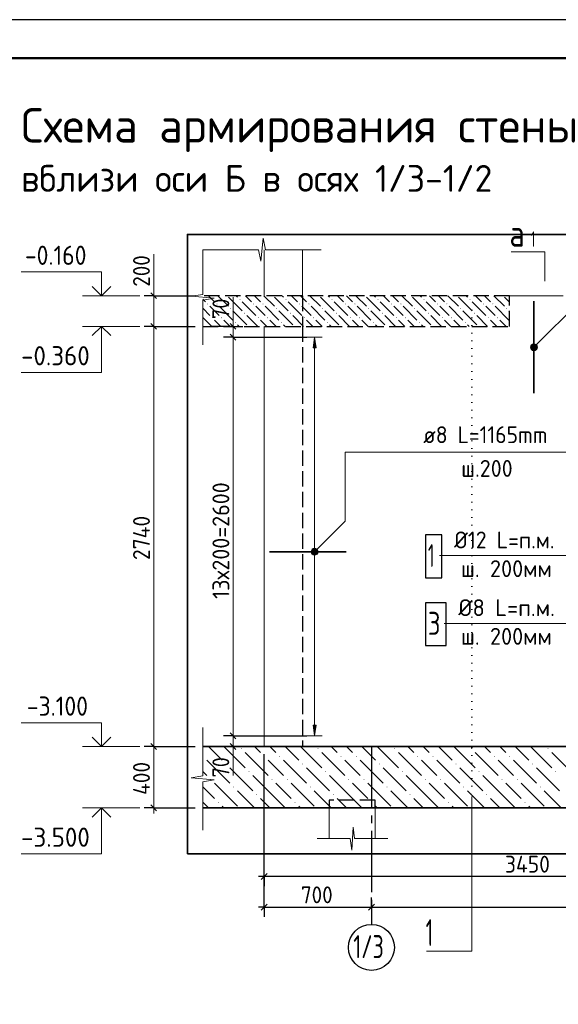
# Model space of a CAD drawing. Header units: millimetres. Extents: x 0 to 42000, y 0 to 29700.
# Tile 11 of 13: x 15048 to 22075, y 16857 to 29700. Entities that reach past the tile are written whole.
import ezdxf

# ---------------------------------------------------------------- set-up
doc = ezdxf.new("R2010")
doc.units = ezdxf.units.MM
for name, pattern in [('______2', [270, 200, -70]), ('______5', [1100, 800, -100, 100, -100]), ('______9', [100, 0, -100])]:
    doc.linetypes.add(name, pattern=pattern)
for name, color, linetype, lineweight in [('Standard', 7, 'Continuous', 25), ('Высотные отметки', 7, 'Continuous', 25), ('ЖБ Перекрытие верхний уровень', 7, '______2', 25), ('ЖБ Плита Фундамента верхний уровень', 7, 'Continuous', 35), ('Заголовок чертежа', 7, 'Continuous', 25), ('Позиционная метка линия выноска', 7, 'Continuous', 13), ('Позиционная метка номер позиции', 7, 'Continuous', 13), ('Примечания', 7, 'Continuous', 13), ('Размерная линия_ общее', 7, 'Continuous', 13), ('Сечения символ', 7, 'Continuous', 25), ('Стена обрамление П-обр.', 7, 'Continuous', 35)]:
    doc.layers.add(name, color=color, linetype=linetype, lineweight=lineweight)
doc.layers.add('Оси', color=7, linetype='______5')
doc.layers.add('Размерная выноска', color=7, linetype='Continuous')
doc.styles.add('ISOCPEUR', font='txt')

msp = doc.modelspace()

# ---------------------------------------------------------------- hatches: boundary and pattern name
at = {"layer": 'ЖБ Перекрытие верхний уровень', "linetype": 'Continuous', "lineweight": 18, "transparency": 33554687}
for points in [[(17495, 25992), (17501, 25999), (17508, 25992), (17501, 25986)], [(17615, 25992), (17621, 25999), (17628, 25992), (17621, 25986)], [(17915, 26052), (17921, 26059), (17928, 26052), (17921, 26046)], [(18095, 25992), (18101, 25999), (18108, 25992), (18101, 25986)], [(18215, 25992), (18221, 25999), (18228, 25992), (18221, 25986)], [(18515, 26052), (18521, 26059), (18528, 26052), (18521, 26046)], [(18695, 25992), (18701, 25999), (18708, 25992), (18701, 25986)], [(18815, 25992), (18821, 25999), (18828, 25992), (18821, 25986)], [(19115, 26052), (19121, 26059), (19128, 26052), (19121, 26046)], [(19295, 25992), (19301, 25999), (19308, 25992), (19301, 25986)], [(19415, 25992), (19421, 25999), (19428, 25992), (19421, 25986)], [(19715, 26052), (19721, 26059), (19728, 26052), (19721, 26046)], [(19895, 25992), (19901, 25999), (19908, 25992), (19901, 25986)], [(20015, 25992), (20021, 25999), (20028, 25992), (20021, 25986)], [(20315, 26052), (20321, 26059), (20328, 26052), (20321, 26046)], [(20495, 25992), (20501, 25999), (20508, 25992), (20501, 25986)], [(20615, 25992), (20621, 25999), (20628, 25992), (20621, 25986)], [(20915, 26052), (20921, 26059), (20928, 26052), (20921, 26046)], [(21095, 25992), (21101, 25999), (21108, 25992), (21101, 25986)], [(21215, 25992), (21221, 25999), (21228, 25992), (21221, 25986)], [(17555, 25812), (17561, 25819), (17568, 25812), (17561, 25806)], [(17675, 25812), (17681, 25819), (17688, 25812), (17681, 25806)], [(17795, 25932), (17801, 25939), (17808, 25932), (17801, 25926)], [(17975, 25872), (17981, 25879), (17988, 25872), (17981, 25866)], [(18155, 25812), (18161, 25819), (18168, 25812), (18161, 25806)], [(18275, 25812), (18281, 25819), (18288, 25812), (18281, 25806)], [(18395, 25932), (18401, 25939), (18408, 25932), (18401, 25926)], [(18575, 25872), (18581, 25879), (18588, 25872), (18581, 25866)], [(18755, 25812), (18761, 25819), (18768, 25812), (18761, 25806)], [(18875, 25812), (18881, 25819), (18888, 25812), (18881, 25806)], [(18995, 25932), (19001, 25939), (19008, 25932), (19001, 25926)], [(19175, 25872), (19181, 25879), (19188, 25872), (19181, 25866)], [(19355, 25812), (19361, 25819), (19368, 25812), (19361, 25806)], [(19475, 25812), (19481, 25819), (19488, 25812), (19481, 25806)], [(19595, 25932), (19601, 25939), (19608, 25932), (19601, 25926)], [(19775, 25872), (19781, 25879), (19788, 25872), (19781, 25866)], [(19955, 25812), (19961, 25819), (19968, 25812), (19961, 25806)], [(20075, 25812), (20081, 25819), (20088, 25812), (20081, 25806)], [(20195, 25932), (20201, 25939), (20208, 25932), (20201, 25926)], [(20375, 25872), (20381, 25879), (20388, 25872), (20381, 25866)], [(20555, 25812), (20561, 25819), (20568, 25812), (20561, 25806)], [(20675, 25812), (20681, 25819), (20688, 25812), (20681, 25806)], [(20795, 25932), (20801, 25939), (20808, 25932), (20801, 25926)], [(20975, 25872), (20981, 25879), (20988, 25872), (20981, 25866)], [(21155, 25812), (21161, 25819), (21168, 25812), (21161, 25806)], [(21275, 25812), (21281, 25819), (21288, 25812), (21281, 25806)], [(21395, 25932), (21401, 25939), (21408, 25932), (21401, 25926)], [(17855, 25752), (17861, 25759), (17868, 25752), (17861, 25746)], [(18455, 25752), (18461, 25759), (18468, 25752), (18461, 25746)], [(19055, 25752), (19061, 25759), (19068, 25752), (19061, 25746)], [(19655, 25752), (19661, 25759), (19668, 25752), (19661, 25746)], [(20255, 25752), (20261, 25759), (20268, 25752), (20261, 25746)], [(20855, 25752), (20861, 25759), (20868, 25752), (20861, 25746)]]:
    msp.add_hatch(color=7, dxfattribs=at).paths.add_polyline_path(points, flags=16)
at = {"layer": 'ЖБ Плита Фундамента верхний уровень', "linetype": 'Continuous', "lineweight": 18, "transparency": 33554687}
for points in [[(17935, 20192), (17941, 20199), (17948, 20192), (17941, 20186)], [(18935, 20192), (18941, 20199), (18948, 20192), (18941, 20186)], [(19935, 20192), (19941, 20199), (19948, 20192), (19941, 20186)], [(20935, 20192), (20941, 20199), (20948, 20192), (20941, 20186)], [(21935, 20192), (21941, 20199), (21948, 20192), (21941, 20186)], [(17437, 20095), (17441, 20099), (17448, 20092), (17441, 20086), (17437, 20089)], [(18235, 20092), (18241, 20099), (18248, 20092), (18241, 20086)], [(18435, 20092), (18441, 20099), (18448, 20092), (18441, 20086)], [(19235, 20092), (19241, 20099), (19248, 20092), (19241, 20086)], [(19435, 20092), (19441, 20099), (19448, 20092), (19441, 20086)], [(20235, 20092), (20241, 20099), (20248, 20092), (20241, 20086)], [(20435, 20092), (20441, 20099), (20448, 20092), (20441, 20086)], [(21235, 20092), (21241, 20099), (21248, 20092), (21241, 20086)], [(21435, 20092), (21441, 20099), (21448, 20092), (21441, 20086)], [(17735, 19992), (17741, 19999), (17748, 19992), (17741, 19986)], [(18735, 19992), (18741, 19999), (18748, 19992), (18741, 19986)], [(19735, 19992), (19741, 19999), (19748, 19992), (19741, 19986)], [(20735, 19992), (20741, 19999), (20748, 19992), (20741, 19986)], [(21735, 19992), (21741, 19999), (21748, 19992), (21741, 19986)], [(17535, 19792), (17541, 19799), (17548, 19792), (17541, 19786)], [(18035, 19892), (18041, 19899), (18048, 19892), (18041, 19886)], [(18335, 19792), (18341, 19799), (18348, 19792), (18341, 19786)], [(18535, 19792), (18541, 19799), (18548, 19792), (18541, 19786)], [(19035, 19892), (19041, 19899), (19048, 19892), (19041, 19886)], [(19335, 19792), (19341, 19799), (19348, 19792), (19341, 19786)], [(19535, 19792), (19541, 19799), (19548, 19792), (19541, 19786)], [(20035, 19892), (20041, 19899), (20048, 19892), (20041, 19886)], [(20335, 19792), (20341, 19799), (20348, 19792), (20341, 19786)], [(20535, 19792), (20541, 19799), (20548, 19792), (20541, 19786)], [(21035, 19892), (21041, 19899), (21048, 19892), (21041, 19886)], [(21335, 19792), (21341, 19799), (21348, 19792), (21341, 19786)], [(21535, 19792), (21541, 19799), (21548, 19792), (21541, 19786)], [(22035, 19892), (22041, 19899), (22048, 19892), (22041, 19886)], [(17835, 19692), (17841, 19699), (17848, 19692), (17841, 19686)], [(18835, 19692), (18841, 19699), (18848, 19692), (18841, 19686)], [(19835, 19692), (19841, 19699), (19848, 19692), (19841, 19686)], [(20835, 19692), (20841, 19699), (20848, 19692), (20841, 19686)], [(21835, 19692), (21841, 19699), (21848, 19692), (21841, 19686)], [(18135, 19592), (18141, 19599), (18148, 19592), (18141, 19586)], [(19135, 19592), (19141, 19599), (19148, 19592), (19141, 19586)], [(20135, 19592), (20141, 19599), (20148, 19592), (20141, 19586)], [(21135, 19592), (21141, 19599), (21148, 19592), (21141, 19586)], [(17635, 19492), (17641, 19499), (17648, 19492), (17641, 19486)], [(18635, 19492), (18641, 19499), (18648, 19492), (18641, 19486)], [(19635, 19492), (19641, 19499), (19648, 19492), (19641, 19486)], [(20635, 19492), (20641, 19499), (20648, 19492), (20641, 19486)], [(21635, 19492), (21641, 19499), (21648, 19492), (21641, 19486)]]:
    msp.add_hatch(color=7, dxfattribs=at).paths.add_polyline_path(points, flags=16)
at = {"layer": 'Позиционная метка линия выноска', "linetype": 'Continuous', "lineweight": 13, "transparency": 33554687}
for points in [[(21789, 25396), (21725, 25460), (21714, 25439)], [(21789, 25396), (21714, 25439), (21769, 25385)], [(21769, 25385), (21714, 25439), (21714, 25417)], [(21800, 25417), (21746, 25471), (21725, 25460)], [(21800, 25417), (21725, 25460), (21789, 25396)], [(21800, 25439), (21769, 25471), (21746, 25471)], [(21800, 25439), (21746, 25471), (21800, 25417)], [(21769, 25471), (21800, 25439), (21789, 25460)], [(21769, 25385), (21714, 25417), (21746, 25385)], [(21746, 25385), (21714, 25417), (21725, 25396)], [(18927, 22728), (18864, 22792), (18852, 22771)], [(18927, 22728), (18852, 22771), (18907, 22717)], [(18907, 22717), (18852, 22771), (18852, 22749)], [(18907, 22717), (18852, 22749), (18884, 22717)], [(18884, 22717), (18852, 22749), (18864, 22728)], [(18939, 22749), (18884, 22803), (18864, 22792)], [(18939, 22749), (18864, 22792), (18927, 22728)], [(18939, 22771), (18907, 22803), (18884, 22803)], [(18939, 22771), (18884, 22803), (18939, 22749)], [(18907, 22803), (18939, 22771), (18927, 22792)]]:
    msp.add_hatch(color=7, dxfattribs=at).paths.add_polyline_path(points)
at = {"layer": 'Стена обрамление П-обр.', "linetype": 'Continuous', "lineweight": 13, "transparency": 33554687}
msp.add_hatch(color=7, dxfattribs=at).paths.add_polyline_path([(18916, 25420), (18896, 25560), (18876, 25420)])
msp.add_hatch(color=7, dxfattribs=at).paths.add_polyline_path([(18916, 20500), (18896, 20360), (18876, 20500)], flags=16)

# ---------------------------------------------------------------- linework, layer by layer
at = {"layer": 'Standard', "color": 7, "linetype": 'Continuous', "lineweight": 13, "transparency": 33554687}
for p, q in [((18225, 26850), (18194, 26550)), ((18256, 26700), (18225, 26850)), ((17437, 26700), (17437, 26700)), ((18163, 26700), (17437, 26700)), ((17437, 26700), (17437, 26117)), ((18194, 26550), (18163, 26700)), ((18982, 26700), (18256, 26700)), ((17437, 26117), (17287, 26092)), ((17287, 26092), (17587, 26068)), ((17587, 26068), (17437, 26043)), ((17437, 26043), (17437, 25460)), ((17833, 25700), (17833, 25775)), ((17833, 25560), (17833, 20360)), ((17437, 25460), (17437, 25460)), ((17437, 20469), (17437, 19839)), ((17833, 20360), (17833, 20220)), ((17833, 20220), (17833, 20145)), ((17437, 19839), (17287, 19812)), ((17287, 19812), (17587, 19785)), ((17587, 19785), (17437, 19759)), ((17437, 19759), (17437, 19129)), ((19380, 18870), (19398, 19170)), ((19398, 19170), (19417, 19020)), ((17437, 19129), (17437, 19129)), ((18929, 19020), (19361, 19020)), ((19361, 19020), (19380, 18870)), ((19417, 19020), (19849, 19020)), ((19849, 19020), (19849, 19020))]:
    msp.add_line(p, q, dxfattribs=at)
at = {"layer": 'Standard', "color": 7, "linetype": 'Continuous', "lineweight": 18, "transparency": 33554687}
for p, q in [((18237, 26700), (18237, 26100)), ((18737, 26100), (18737, 26700)), ((22137, 26100), (21437, 26100)), ((18237, 20220), (18237, 25700)), ((19087, 19420), (19087, 19020)), ((19687, 19020), (19687, 19420))]:
    msp.add_line(p, q, dxfattribs=at)
at = {"layer": 'Standard', "color": 7, "linetype": 'Continuous', "lineweight": -3, "transparency": 33554687}
for p, q in [((17833, 25700), (17708, 25700)), ((17833, 25700), (17958, 25700)), ((17833, 25560), (17708, 25560)), ((17833, 25560), (17958, 25560)), ((17833, 25560), (18796, 25560)), ((17833, 20360), (17708, 20360)), ((17833, 20360), (17958, 20360)), ((17833, 20360), (18796, 20360)), ((17833, 20220), (17708, 20220)), ((17833, 20220), (17958, 20220)), ((18237, 18125), (18237, 20120)), ((18237, 18525), (18237, 20120)), ((18237, 18525), (18237, 18650)), ((18237, 18525), (18162, 18525)), ((18237, 18525), (18237, 18400)), ((25137, 18525), (18237, 18525)), ((18237, 18125), (18237, 18250)), ((19637, 18125), (19637, 18250)), ((18237, 18125), (18162, 18125)), ((18237, 18125), (18237, 18000)), ((18237, 18125), (19637, 18125)), ((19637, 18125), (19637, 18000)), ((19637, 18125), (19637, 18000)), ((19637, 18125), (25637, 18125))]:
    msp.add_line(p, q, dxfattribs=at)
at = {"layer": 'Standard', "color": 7, "linetype": 'Continuous', "lineweight": 25, "transparency": 33554687}
for p, q in [((17795, 25738), (17870, 25662)), ((17795, 25597), (17870, 25522)), ((17795, 20397), (17870, 20322)), ((17795, 20258), (17870, 20182)), ((18275, 18562), (18200, 18487)), ((18200, 18087), (18275, 18162)), ((19600, 18087), (19675, 18162))]:
    msp.add_line(p, q, dxfattribs=at)
msp.add_lwpolyline([(0, 0), (42000, 0), (42000, 29700), (0, 29700), (0, 0)], close=True, dxfattribs=at)
at = {"layer": 'Standard', "color": 7, "linetype": 'Continuous', "lineweight": 50, "transparency": 33554687}
msp.add_lwpolyline([(2000, 29200), (41500, 29200), (41500, 500), (2000, 500), (2000, 29200)], close=True, dxfattribs=at)
at = {"layer": 'Standard', "color": 7, "linetype": 'Continuous', "lineweight": 13, "transparency": 33554687}
for points in [[(41500, 29200), (2000, 29200), (2000, 6000), (41500, 6000), (41500, 29200)], [(17833, 25700), (17833, 25693), (17833, 25693), (17833, 25560)]]:
    msp.add_lwpolyline(points, dxfattribs=at)
at = {"layer": 'Standard', "color": 254, "linetype": 'Continuous', "lineweight": 35, "true_color": 0xc4c4ff, "transparency": 33554687}
msp.add_lwpolyline([(17237, 18820), (26522, 18820), (26522, 26900), (17237, 26900), (17237, 18820)], dxfattribs=at)
at = {"layer": 'Standard', "color": 7, "linetype": 'Continuous', "lineweight": -3, "transparency": 33554687}
for points in [[(17833, 25700), (17816, 25700), (17816, 25700), (17816, 25700), (17816, 25700), (17537, 25700)], [(17833, 20220), (17816, 20220), (17816, 20220), (17537, 20220)]]:
    msp.add_lwpolyline(points, dxfattribs=at)
at = {"layer": 'Высотные отметки', "color": 7, "linetype": 'Continuous', "lineweight": 35, "transparency": 33554687}
for p, q in [((16116, 26100), (15995, 26221)), ((16116, 26100), (15995, 26221)), ((16116, 26100), (16237, 26221)), ((16116, 26100), (16237, 26221)), ((16116, 25700), (15995, 25579)), ((16116, 25700), (15995, 25579)), ((16116, 25700), (16237, 25579)), ((16116, 25700), (16237, 25579)), ((16116, 20220), (15995, 20341)), ((16116, 20220), (15995, 20341)), ((16116, 20220), (16237, 20341)), ((16116, 20220), (16237, 20341)), ((16116, 19420), (15995, 19299)), ((16116, 19420), (15995, 19299)), ((16116, 19420), (16237, 19299)), ((16116, 19420), (16237, 19299))]:
    msp.add_line(p, q, dxfattribs=at)
at = {"layer": 'Высотные отметки', "color": 7, "linetype": 'Continuous', "lineweight": 13, "transparency": 33554687}
for p, q in [((16616, 26100), (15866, 26100)), ((16616, 26100), (15866, 26100)), ((16616, 25700), (15866, 25700)), ((16616, 25700), (15866, 25700)), ((16616, 20220), (15866, 20220)), ((16616, 20220), (15866, 20220)), ((16616, 19420), (15866, 19420)), ((16616, 19420), (15866, 19420))]:
    msp.add_line(p, q, dxfattribs=at)
for points in [[(16116, 26100), (16116, 26410), (15066, 26410)], [(16116, 26100), (16116, 26410), (15066, 26410)], [(16116, 25700), (16116, 25100), (15066, 25100)], [(16116, 25700), (16116, 25100), (15066, 25100)], [(16116, 20220), (16116, 20530), (15066, 20530)], [(16116, 20220), (16116, 20530), (15066, 20530)], [(16116, 19420), (16116, 18820), (15066, 18820)], [(16116, 19420), (16116, 18820), (15066, 18820)]]:
    msp.add_lwpolyline(points, dxfattribs=at)
at = {"layer": 'ЖБ Перекрытие верхний уровень', "color": 7, "linetype": '______2', "lineweight": 25, "transparency": 33554687}
for p, q in [((21437, 26100), (17437, 26100)), ((21437, 25700), (21437, 26100)), ((17437, 25700), (21437, 25700))]:
    msp.add_line(p, q, dxfattribs=at)
at = {"layer": 'ЖБ Перекрытие верхний уровень', "color": 9, "linetype": 'Continuous', "lineweight": 18, "true_color": 0xc7c7c7, "transparency": 33554687}
for p, q in [((17513, 26100), (17591, 26022)), ((17633, 26100), (17771, 25962)), ((17771, 26082), (17951, 25902)), ((17891, 26082), (17873, 26100)), ((17993, 26100), (18071, 26022)), ((18113, 26100), (18191, 26022)), ((18233, 26100), (18371, 25962)), ((18371, 26082), (18551, 25902)), ((18491, 26082), (18473, 26100)), ((18593, 26100), (18671, 26022)), ((18713, 26100), (18791, 26022)), ((18833, 26100), (18971, 25962)), ((18971, 26082), (19151, 25902)), ((19091, 26082), (19073, 26100)), ((19193, 26100), (19271, 26022)), ((19313, 26100), (19391, 26022)), ((19433, 26100), (19571, 25962)), ((19571, 26082), (19751, 25902)), ((19691, 26082), (19673, 26100)), ((19793, 26100), (19871, 26022)), ((19913, 26100), (19991, 26022)), ((20033, 26100), (20171, 25962)), ((20171, 26082), (20351, 25902)), ((20291, 26082), (20273, 26100)), ((20393, 26100), (20471, 26022)), ((20513, 26100), (20591, 26022)), ((20633, 26100), (20771, 25962)), ((20771, 26082), (20951, 25902)), ((20891, 26082), (20873, 26100)), ((20993, 26100), (21071, 26022)), ((21113, 26100), (21191, 26022)), ((21233, 26100), (21371, 25962)), ((21371, 26082), (21437, 26016)), ((17437, 26056), (17471, 26022)), ((17591, 25902), (17531, 25962)), ((17651, 25962), (17831, 25782)), ((17951, 26022), (18131, 25842)), ((18191, 25902), (18131, 25962)), ((18251, 25962), (18431, 25782)), ((18551, 26022), (18731, 25842)), ((18791, 25902), (18731, 25962)), ((18851, 25962), (19031, 25782)), ((19151, 26022), (19331, 25842)), ((19391, 25902), (19331, 25962)), ((19451, 25962), (19631, 25782)), ((19751, 26022), (19931, 25842)), ((19991, 25902), (19931, 25962)), ((20051, 25962), (20231, 25782)), ((20351, 26022), (20531, 25842)), ((20591, 25902), (20531, 25962)), ((20651, 25962), (20831, 25782)), ((20951, 26022), (21131, 25842)), ((21191, 25902), (21131, 25962)), ((21251, 25962), (21431, 25782)), ((17437, 25936), (17531, 25842)), ((17553, 25700), (17437, 25816)), ((17651, 25842), (17591, 25902)), ((17831, 25902), (18011, 25722)), ((18153, 25700), (18011, 25842)), ((18251, 25842), (18191, 25902)), ((18431, 25902), (18611, 25722)), ((18753, 25700), (18611, 25842)), ((18851, 25842), (18791, 25902)), ((19031, 25902), (19211, 25722)), ((19353, 25700), (19211, 25842)), ((19451, 25842), (19391, 25902)), ((19631, 25902), (19811, 25722)), ((19953, 25700), (19811, 25842)), ((20051, 25842), (19991, 25902)), ((20231, 25902), (20411, 25722)), ((20553, 25700), (20411, 25842)), ((20651, 25842), (20591, 25902)), ((20831, 25902), (21011, 25722)), ((21153, 25700), (21011, 25842)), ((21251, 25842), (21191, 25902)), ((21431, 25902), (21437, 25896)), ((17591, 25782), (17673, 25700)), ((17711, 25782), (17793, 25700)), ((17913, 25700), (17891, 25722)), ((18191, 25782), (18273, 25700)), ((18311, 25782), (18393, 25700)), ((18513, 25700), (18491, 25722)), ((18791, 25782), (18873, 25700)), ((18911, 25782), (18993, 25700)), ((19113, 25700), (19091, 25722)), ((19391, 25782), (19473, 25700)), ((19511, 25782), (19593, 25700)), ((19713, 25700), (19691, 25722)), ((19991, 25782), (20073, 25700)), ((20111, 25782), (20193, 25700)), ((20313, 25700), (20291, 25722)), ((20591, 25782), (20673, 25700)), ((20711, 25782), (20793, 25700)), ((20913, 25700), (20891, 25722)), ((21191, 25782), (21273, 25700)), ((21311, 25782), (21393, 25700))]:
    msp.add_line(p, q, dxfattribs=at)
at = {"layer": 'ЖБ Плита Фундамента верхний уровень', "color": 7, "linetype": 'Continuous', "lineweight": 35, "transparency": 33554687}
for p, q in [((25137, 20220), (17437, 20220)), ((17437, 19420), (26137, 19420))]:
    msp.add_line(p, q, dxfattribs=at)
at = {"layer": 'ЖБ Плита Фундамента верхний уровень', "color": 252, "linetype": 'Continuous', "lineweight": 18, "true_color": 0x8f8f8f, "transparency": 33554687}
for p, q in [((17513, 20220), (17691, 20042)), ((17713, 20220), (17991, 19942)), ((18113, 20220), (18191, 20142)), ((18313, 20220), (18391, 20142)), ((18513, 20220), (18691, 20042)), ((18713, 20220), (18991, 19942)), ((19113, 20220), (19191, 20142)), ((19313, 20220), (19391, 20142)), ((19513, 20220), (19691, 20042)), ((19713, 20220), (19991, 19942)), ((20113, 20220), (20191, 20142)), ((20313, 20220), (20391, 20142)), ((20513, 20220), (20691, 20042)), ((20713, 20220), (20991, 19942)), ((21113, 20220), (21191, 20142)), ((21313, 20220), (21391, 20142)), ((21513, 20220), (21691, 20042)), ((21713, 20220), (21991, 19942)), ((17491, 20042), (17791, 19742)), ((17991, 20142), (18291, 19842)), ((18391, 19942), (18291, 20042)), ((18491, 20042), (18791, 19742)), ((18991, 20142), (19291, 19842)), ((19391, 19942), (19291, 20042)), ((19491, 20042), (19791, 19742)), ((19991, 20142), (20291, 19842)), ((20391, 19942), (20291, 20042)), ((20491, 20042), (20791, 19742)), ((20991, 20142), (21291, 19842)), ((21391, 19942), (21291, 20042)), ((21491, 20042), (21791, 19742)), ((21991, 20142), (22291, 19842)), ((17791, 19942), (18091, 19642)), ((18491, 19842), (18391, 19942)), ((18791, 19942), (19091, 19642)), ((19491, 19842), (19391, 19942)), ((19791, 19942), (20091, 19642)), ((20491, 19842), (20391, 19942)), ((20791, 19942), (21091, 19642)), ((21491, 19842), (21391, 19942)), ((21791, 19942), (22091, 19642)), ((17491, 19842), (17437, 19896)), ((18391, 19542), (18091, 19842)), ((19391, 19542), (19091, 19842)), ((20391, 19542), (20091, 19842)), ((21391, 19542), (21091, 19842)), ((17437, 19696), (17591, 19542)), ((17591, 19742), (17891, 19442)), ((18391, 19742), (18591, 19542)), ((18591, 19742), (18891, 19442)), ((19391, 19742), (19591, 19542)), ((19591, 19742), (19891, 19442)), ((20391, 19742), (20591, 19542)), ((20591, 19742), (20891, 19442)), ((21391, 19742), (21591, 19542)), ((21591, 19742), (21891, 19442)), ((18113, 19420), (17891, 19642)), ((18191, 19542), (18313, 19420)), ((18391, 19542), (18513, 19420)), ((19113, 19420), (18891, 19642)), ((19191, 19542), (19313, 19420)), ((19391, 19542), (19513, 19420)), ((20113, 19420), (19891, 19642)), ((20191, 19542), (20313, 19420)), ((20391, 19542), (20513, 19420)), ((21113, 19420), (20891, 19642)), ((21191, 19542), (21313, 19420)), ((21391, 19542), (21513, 19420)), ((22113, 19420), (21891, 19642)), ((17437, 19496), (17513, 19420)), ((17713, 19420), (17691, 19442)), ((18713, 19420), (18691, 19442)), ((19713, 19420), (19691, 19442)), ((20713, 19420), (20691, 19442)), ((21713, 19420), (21691, 19442))]:
    msp.add_line(p, q, dxfattribs=at)
at = {"layer": 'Оси', "color": 8, "linetype": '______5', "lineweight": -3, "transparency": 33554687}
msp.add_line((19637, 20220), (19637, 17900), dxfattribs=at)
at = {"layer": 'Оси', "color": 7, "linetype": 'Continuous', "lineweight": -3, "transparency": 33554687}
msp.add_circle((19637, 17600), 300, dxfattribs=at)
at = {"layer": 'Позиционная метка линия выноска', "color": 7, "linetype": 'Continuous', "lineweight": 13, "transparency": 33554687}
for p, q in [((21460, 26670), (21900, 26670)), ((21900, 26670), (21900, 26290)), ((22557, 26228), (21757, 25428)), ((21725, 25460), (21725, 25460)), ((21789, 25460), (21789, 25460)), ((21725, 25396), (21725, 25396)), ((21789, 25396), (21789, 25396)), ((18864, 22792), (18864, 22792)), ((18927, 22792), (18927, 22792)), ((18864, 22728), (18864, 22728)), ((18927, 22728), (18927, 22728))]:
    msp.add_line(p, q, dxfattribs=at)
msp.add_lwpolyline([(22253, 24060), (19296, 24060), (19296, 23160), (18896, 22760)], dxfattribs=at)
for centre in [(21757, 25428), (18896, 22760)]:
    msp.add_circle(centre, 45, dxfattribs=at)
at = {"layer": 'Позиционная метка номер позиции', "color": 7, "linetype": 'Continuous', "lineweight": 25, "transparency": 33554687}
for points in [[(20344, 22420), (20554, 22420), (20554, 22980), (20344, 22980), (20344, 22420)], [(20344, 21536), (20614, 21536), (20614, 22096), (20344, 22096), (20344, 21536)]]:
    msp.add_lwpolyline(points, dxfattribs=at)
at = {"layer": 'Позиционная метка номер позиции', "color": 7, "linetype": 'Continuous', "lineweight": 13, "transparency": 33554687}
for points in [[(20584, 21826), (22967, 21826), (22967, 22814)], [(20524, 22710), (21951, 22710), (23346, 22710)]]:
    msp.add_lwpolyline(points, dxfattribs=at)
at = {"layer": 'Примечания', "color": 253, "linetype": '______2', "lineweight": -3, "true_color": 0xababab, "transparency": 33554687}
for p, q in [((18737, 26100), (18737, 25700)), ((18737, 25700), (18737, 20220)), ((19087, 19520), (19087, 19420)), ((19687, 19520), (19087, 19520)), ((19687, 19420), (19687, 19520))]:
    msp.add_line(p, q, dxfattribs=at)
at = {"layer": 'Размерная выноска', "color": 7, "linetype": 'Continuous', "lineweight": 13, "transparency": 33554687}
for p, q in [((16797, 26100), (16797, 26640)), ((17833, 26080), (17833, 25700)), ((17833, 20220), (17833, 19840))]:
    msp.add_line(p, q, dxfattribs=at)
at = {"layer": 'Размерная линия_ общее', "color": 253, "linetype": 'Continuous', "lineweight": -3, "true_color": 0xa0a0a0, "transparency": 33554687}
for p, q in [((16797, 26100), (16672, 26100)), ((16797, 26100), (16922, 26100)), ((16797, 26100), (17337, 26100)), ((16797, 25700), (16672, 25700)), ((16797, 25700), (16922, 25700)), ((16797, 25700), (17337, 25700)), ((16797, 20220), (16672, 20220)), ((16797, 20220), (16922, 20220)), ((16797, 20220), (17337, 20220)), ((16797, 19420), (16672, 19420)), ((16797, 19420), (16922, 19420)), ((16797, 19420), (17337, 19420))]:
    msp.add_line(p, q, dxfattribs=at)
at = {"layer": 'Размерная линия_ общее', "color": 7, "linetype": 'Continuous', "lineweight": 25, "transparency": 33554687}
for p, q in [((16759, 26138), (16834, 26062)), ((16759, 25738), (16834, 25662)), ((16759, 20258), (16834, 20182)), ((16759, 19458), (16834, 19382))]:
    msp.add_line(p, q, dxfattribs=at)
at = {"layer": 'Размерная линия_ общее', "color": 7, "linetype": 'Continuous', "lineweight": 13, "transparency": 33554687}
for p, q in [((16797, 26100), (16797, 26175)), ((16797, 26100), (16797, 25700)), ((16797, 25700), (16797, 20220)), ((16797, 20220), (16797, 19420)), ((16797, 19420), (16797, 19345))]:
    msp.add_line(p, q, dxfattribs=at)
at = {"layer": 'Сечения символ', "color": 7, "linetype": '______9', "lineweight": 13, "transparency": 33554687}
msp.add_line((20945, 25910), (20945, 19566), dxfattribs=at)
at = {"layer": 'Сечения символ', "color": 7, "linetype": 'Continuous', "lineweight": 13, "transparency": 33554687}
msp.add_lwpolyline([(20945, 19566), (20945, 17550), (20355, 17550)], dxfattribs=at)
at = {"layer": 'Стена обрамление П-обр.', "color": 7, "linetype": 'Continuous', "lineweight": 35, "transparency": 33554687}
for p, q in [((21757, 26028), (21757, 24828)), ((18309, 22760), (19309, 22760))]:
    msp.add_line(p, q, dxfattribs=at)
at = {"layer": 'Стена обрамление П-обр.', "color": 251, "linetype": 'Continuous', "lineweight": 13, "true_color": 0x494949, "transparency": 33554687}
for p, q in [((18896, 25560), (18796, 25560)), ((18896, 25560), (18876, 25420)), ((18916, 25420), (18896, 25560)), ((18896, 25560), (18996, 25560)), ((18896, 25560), (18896, 25560)), ((18876, 25420), (18916, 25420)), ((18896, 20500), (18896, 25420)), ((18896, 20360), (18876, 20500)), ((18876, 20500), (18916, 20500)), ((18916, 20500), (18896, 20360)), ((18896, 20360), (18796, 20360)), ((18896, 20360), (18996, 20360)), ((18896, 20360), (18896, 20360))]:
    msp.add_line(p, q, dxfattribs=at)

# ---------------------------------------------------------------- texts
at = {"layer": 'Standard', "color": 7, "linetype": 'Continuous', "lineweight": 25, "transparency": 33554687, "char_height": 220, "attachment_point": 7, "rotation": 90, "style": 'ISOCPEUR'}
for s, insert, width in [('\\W0.87;70', (17783, 25797), 403.92), ('\\W0.95;13х200=2600', (17783, 22146), 1753.12), ('\\W0.87;70', (17783, 19816), 403.92)]:
    msp.add_mtext(s, dxfattribs=dict(at, insert=insert, width=width))
at = {"layer": 'Standard', "color": 7, "linetype": 'Continuous', "lineweight": 25, "transparency": 33554687, "char_height": 220, "attachment_point": 7, "style": 'ISOCPEUR'}
for s, insert, width in [('\\W0.93;3450', (21379, 18575), 740.39), ('\\W0.91;700', (18717, 18175), 561.98)]:
    msp.add_mtext(s, dxfattribs=dict(at, insert=insert, width=width))
at = {"layer": 'Высотные отметки', "color": 7, "linetype": 'Continuous', "lineweight": 25, "transparency": 33554687, "char_height": 250, "attachment_point": 7, "style": 'ISOCPEUR'}
for s, insert, width in [('\\W0.90;-0.160', (15116, 26502), 1011.76), ('\\W0.95;-0.360', (15066, 25192), 1067.86), ('\\W0.90;-3.100', (15141, 20622), 1011.77), ('\\W0.95;-3.500', (15066, 18912), 1067.86)]:
    msp.add_mtext(s, dxfattribs=dict(at, insert=insert, width=width))
at = {"layer": 'Заголовок чертежа', "color": 7, "linetype": 'Continuous', "lineweight": 50, "transparency": 33554687, "attachment_point": 7, "style": 'ISOCPEUR'}
for s, insert, char_height, width in [('\\W0.99;Схема армирования стены', (15066, 27975), 450, 7688.11), ('\\W0.97;вблизи оси Б в осях 1/3-1/2', (15066, 27455), 350, 6413.71)]:
    msp.add_mtext(s, dxfattribs=dict(at, insert=insert, char_height=char_height, width=width))
at = {"layer": 'Оси', "color": 7, "linetype": 'Continuous', "lineweight": 25, "transparency": 33554687, "insert": (19400, 17460), "char_height": 300, "width": 577.92, "attachment_point": 7, "style": 'ISOCPEUR'}
msp.add_mtext('\\W0.69;1/3', dxfattribs=at)
at = {"layer": 'Позиционная метка номер позиции', "color": 7, "linetype": 'Continuous', "lineweight": 25, "transparency": 33554687, "attachment_point": 7, "style": 'ISOCPEUR'}
for s, insert, char_height, width in [('\\W0.94;Ø12 L=п.м.', (20716, 22804), 220, 1488.68), ('\\W0.56;1', (20374, 22560), 300, 233.33), ('\\W0.96;ш. 200мм', (20804, 22430), 220, 1315.47), ('\\W0.97;Ø8 L=п.м.', (20771, 21921), 220, 1381.58), ('\\W0.78;3', (20374, 21676), 300, 326.41), ('\\W0.96;ш. 200мм', (20804, 21547), 220, 1315.47)]:
    msp.add_mtext(s, dxfattribs=dict(at, insert=insert, char_height=char_height, width=width))
at = {"layer": 'Размерная линия_ общее', "color": 7, "linetype": 'Continuous', "lineweight": 25, "transparency": 33554687, "char_height": 220, "attachment_point": 7, "rotation": 90, "style": 'ISOCPEUR'}
for s, insert, width in [('\\W0.91;200', (16747, 26217), 561.99), ('\\W0.93;2740', (16747, 22652), 740.39), ('\\W0.92;400', (16747, 19589), 584.45)]:
    msp.add_mtext(s, dxfattribs=dict(at, insert=insert, width=width))
at = {"layer": 'Сечения символ', "color": 7, "linetype": 'Continuous', "lineweight": 35, "transparency": 33554687, "attachment_point": 7, "style": 'ISOCPEUR'}
for s, insert, char_height, width in [('\\W0.80;а', (21438, 26738), 350, 419.82), ('\\W0.56;1', (21718, 26738), 200, 155.56), ('\\W0.56;1', (20345, 17618), 350, 272.22)]:
    msp.add_mtext(s, dxfattribs=dict(at, insert=insert, char_height=char_height, width=width))
at = {"layer": 'Стена обрамление П-обр.', "color": 7, "linetype": 'Continuous', "lineweight": 13, "transparency": 33554687, "char_height": 220, "attachment_point": 7, "style": 'ISOCPEUR'}
for s, insert, width in [('\\W0.93;ø8 L=1165mm ', (20313, 24177), 1949.98), ('\\W0.95;ш.200 ', (20808, 23737), 962.14)]:
    msp.add_mtext(s, dxfattribs=dict(at, insert=insert, width=width))

doc.saveas('drawing.dxf')
